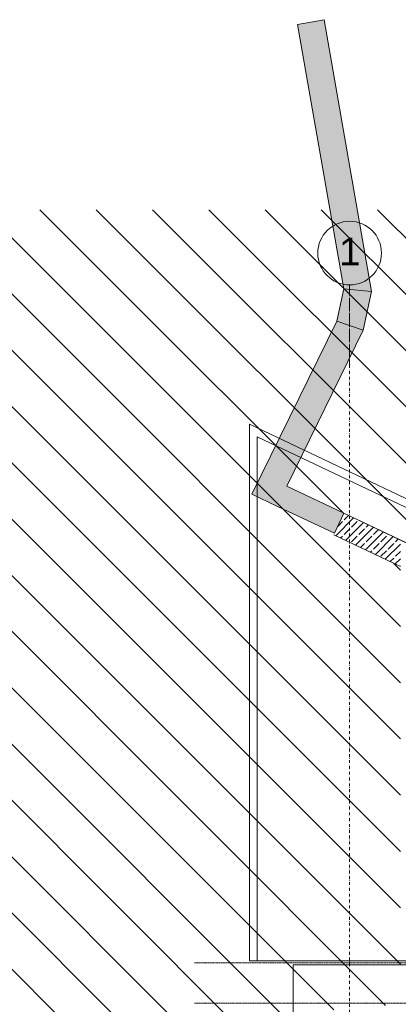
# Model space of a CAD drawing. Header units: centimetres. Extents: x -1589 to 108054, y -205274 to 31709.
# Tile 168 of 256: x 424 to 900, y 29692 to 30929. Entities that reach past the tile are written whole.
import ezdxf

# ---------------------------------------------------------------- set-up
doc = ezdxf.new("R2010")
doc.units = ezdxf.units.CM
doc.header["$LTSCALE"] = 0.01
doc.header["$MEASUREMENT"] = 0
for name, pattern in [('Kropki i Kreski', [72, 36, -18, 0, -18]), ('Przerywana podwójnie', [109.361107, 52.916665, -21.166666, 14.111111, -21.166666]), ('Wipeout_Contour', [100, 0, -100])]:
    doc.linetypes.add(name, pattern=pattern)
for name, color, linetype in [('2_stropy.ISTN', 7, 'Continuous'), ('2_stropy.K_IR', 7, 'Continuous'), ('2_ściany podporowe.K_IR', 7, 'Continuous'), ('2_ściany zewnętrzne.ISTN', 7, 'Continuous'), ('3_opisy.K_IR', 7, 'Continuous'), ('4_osie.ISTN', 7, 'Continuous'), ('5_opisy.K_IR', 7, 'Continuous')]:
    doc.layers.add(name, color=color, linetype=linetype)
doc.styles.add('GENERATED_STYLE_1', font='txt')

msp = doc.modelspace()

# ---------------------------------------------------------------- hatches: boundary and pattern name
at = {"layer": '2_ściany zewnętrzne.ISTN', "linetype": 'Continuous', "lineweight": 5}
for points in [[(866.26484, 30587.88881), (806.61021, 30929.35049), (773.11749, 30923.49918), (831.1735, 30591.18797)], [(855.77514, 30539.14749), (866.26484, 30587.88881), (831.1735, 30591.18797), (822.46286, 30550.7132)], [(759.63338, 30343.3096), (855.77514, 30539.14749), (822.46286, 30550.7132), (728.0092, 30358.31392)], [(728.0092, 30358.31392), (715.66893, 30333.17715), (759.63338, 30343.3096)], [(759.63338, 30343.3096), (715.66893, 30333.17715), (747.29311, 30318.17282)]]:
    msp.add_hatch(color=8, dxfattribs=at).paths.add_polyline_path(points)
at = {"layer": '5_opisy.K_IR', "linetype": 'Continuous', "lineweight": 5}
h = msp.add_hatch(dxfattribs=at)
h.set_pattern_fill('PZT_oznaczenia_dróg_dla__78', color=8, style=0, pattern_type=2)
h.set_pattern_definition([(315, (3e-13, 28099.415), (35.35534, 35.35534), [])])
h.paths.add_polyline_path([(-995.5427, 26250.50296), (7161.18434, 26250.50296), (7161.18434, 30690.55678), (-995.5427, 30690.55678)])
h.paths.add_polyline_path([(818.63417, 27460.4239), (818.63417, 27250.50296), (4025.67745, 27250.3437), (4010.26468, 27846.68343), (4241.74987, 27846.68343), (4241.74938, 27871.68393), (4151.3174, 28019.03017), (4151.12243, 28044.03017), (4002.47423, 28044.03017), (4002.47423, 29052.5761), (4675.54492, 29052.5761), (4675.54492, 27246.25206), (6097.99749, 27246.26206), (6097.99749, 29690.55678), (1582.3586, 29690.55678), (1582.3586, 30246.26892), (902.3586, 30246.26892), (902.3586, 29690.55678), (818.63417, 29690.55678), (818.63417, 27654.43852), (818.60814, 27654.83519), (666.2756, 27654.51476), (666.02981, 27460.70225)], flags=0)

# ---------------------------------------------------------------- linework, layer by layer
at = {"layer": '2_stropy.ISTN', "color": 8, "linetype": 'Continuous', "lineweight": 5, "flags": 128}
msp.add_lwpolyline([(767.6339, 27199.50269), (3609.63445, 27199.50269), (3609.63445, 29741.55706), (767.6339, 29741.55706)], close=True, dxfattribs=at)
msp.add_lwpolyline([(767.6339, 27199.50269), (3609.63445, 27199.50269), (3609.63445, 29741.55706), (767.6339, 29741.55706)], close=True, dxfattribs=at)
at = {"layer": '2_stropy.K_IR', "color": 8, "linetype": 'Continuous', "lineweight": 5, "flags": 128}
for points in [[(712.60534, 30420.92767), (712.60582, 29746.55633), (1632.35857, 29746.55633), (1632.35857, 30296.26891), (975.49123, 30296.26899)], [(722.60535, 30405.11839), (722.60582, 29746.55633), (1622.35857, 29746.55633), (1622.35857, 30286.26891), (973.24039, 30286.26899)]]:
    msp.add_lwpolyline(points, close=True, dxfattribs=at)
at = {"layer": '2_ściany zewnętrzne.ISTN', "color": 8, "linetype": 'Continuous', "lineweight": 5, "flags": 128}
for points in [[(806.61021, 30929.35049), (773.11749, 30923.49918)], [(806.61021, 30929.35049), (773.11749, 30923.49918)], [(773.11749, 30923.49918), (831.1735, 30591.18797)], [(773.11749, 30923.49918), (831.1735, 30591.18797)], [(866.26484, 30587.88881), (806.61021, 30929.35049)], [(866.26484, 30587.88881), (806.61021, 30929.35049)], [(831.1735, 30591.18797), (822.46286, 30550.7132)], [(831.1735, 30591.18797), (822.46286, 30550.7132)], [(831.1735, 30591.18797), (866.26484, 30587.88881)], [(831.1735, 30591.18797), (866.26484, 30587.88881)], [(855.77514, 30539.14749), (866.26484, 30587.88881)], [(855.77514, 30539.14749), (866.26484, 30587.88881)], [(822.46286, 30550.7132), (715.66893, 30333.17715)], [(822.46286, 30550.7132), (715.66893, 30333.17715)], [(822.46286, 30550.7132), (855.77514, 30539.14749)], [(822.46286, 30550.7132), (855.77514, 30539.14749)], [(759.63338, 30343.3096), (855.77514, 30539.14749)], [(759.63338, 30343.3096), (855.77514, 30539.14749)], [(715.66893, 30333.17715), (747.29311, 30318.17282)], [(715.66893, 30333.17715), (747.29311, 30318.17282)]]:
    msp.add_lwpolyline(points, dxfattribs=at)
at = {"layer": '3_opisy.K_IR', "color": 8, "linetype": 'Przerywana podwójnie', "lineweight": 5}
for points in [[(643.45885, 29744.05641), (1724.21189, 29744.05706)], [(643.45888, 29693.69983), (1724.21192, 29693.70047)]]:
    msp.add_lwpolyline(points, dxfattribs=at)
at = {"layer": '4_osie.ISTN', "color": 7, "linetype": 'Kropki i Kreski', "lineweight": 0}
msp.add_line((838.63417, 30496.05924), (838.63417, 30596.05924), dxfattribs=at)
at = {"layer": '4_osie.ISTN', "color": 7, "linetype": 'Continuous', "lineweight": 0}
msp.add_circle((838.63417, 30636.05924), 40, dxfattribs=at)
at = {"layer": '4_osie.ISTN', "color": 7, "linetype": 'Kropki i Kreski', "lineweight": 0}
msp.add_point((838.63417, 30496.05924), dxfattribs=at)
msp.add_point((838.63417, 30496.05924), dxfattribs=at)

# ---------------------------------------------------------------- texts
at = {"layer": '4_osie.ISTN', "color": 7, "lineweight": 0, "insert": (825.35367, 30638.05974), "char_height": 35, "attachment_point": 4, "style": 'GENERATED_STYLE_1'}
msp.add_mtext('\\A1;{\\pql;\\pt0;\\fArial|b0|i0|c238|p38;1}', dxfattribs=at)

# ---------------------------------------------------------------- next in the draw order: wipeouts: each hides what was drawn before it
at = {"color": 8, "linetype": 'Wipeout_Contour', "lineweight": 5, "ltscale": 9373.3221}
msp.add_wipeout([(902.3586, 30275.60461), (831.4498, 30309.23576), (818.59386, 30282.12996), (902.3586, 30242.4014)], dxfattribs=at).dxf.layer = '2_ściany podporowe.K_IR'

# ---------------------------------------------------------------- next in the draw order: hatches: boundary and pattern name
at = {"layer": '2_ściany podporowe.K_IR', "linetype": 'Continuous', "lineweight": 5}
h = msp.add_hatch(dxfattribs=at)
h.set_pattern_fill('Beton zbrojony', color=8, style=0, pattern_type=2)
h.set_pattern_definition([(45, (3e-13, 28099.415), (-9.19239, 9.19239), []), (45, (-4.596, 28104.011), (-9.19239, 9.19239), [9.75, -3.25])])
h.paths.add_polyline_path([(902.3586, 30275.60461), (831.4498, 30309.23576), (818.59386, 30282.12996), (902.3586, 30242.4014)])
at = {"layer": '2_ściany zewnętrzne.ISTN', "linetype": 'Continuous', "lineweight": 5}
msp.add_hatch(color=8, dxfattribs=at).paths.add_polyline_path([(747.29311, 30318.17282), (819.44619, 30283.93925), (831.44858, 30309.23634), (759.63338, 30343.3096)])

# ---------------------------------------------------------------- next in the draw order: linework, layer by layer
at = {"layer": '2_ściany podporowe.K_IR', "color": 8, "linetype": 'Continuous', "lineweight": 5, "flags": 128}
for points in [[(932.3586, 30261.37599), (831.4498, 30309.23576)], [(927.3579, 30263.74776), (831.4498, 30309.23576)], [(818.59386, 30282.12996), (902.3586, 30242.4014)], [(818.59386, 30282.12996), (902.3586, 30242.4014)]]:
    msp.add_lwpolyline(points, dxfattribs=at)
at = {"layer": '2_ściany zewnętrzne.ISTN', "color": 8, "linetype": 'Continuous', "lineweight": 5, "flags": 128}
for points in [[(831.44858, 30309.23634), (759.63338, 30343.3096)], [(831.44858, 30309.23634), (759.63338, 30343.3096)], [(747.29311, 30318.17282), (819.44619, 30283.93925)], [(747.29311, 30318.17282), (819.44619, 30283.93925)], [(819.44619, 30283.93925), (831.44858, 30309.23634)], [(819.44619, 30283.93925), (831.44858, 30309.23634)]]:
    msp.add_lwpolyline(points, dxfattribs=at)
at = {"layer": '4_osie.ISTN', "color": 7, "linetype": 'Kropki i Kreski', "lineweight": 0, "ltscale": 10}
msp.add_line((838.63417, 26776.04981), (838.63417, 30496.05924), dxfattribs=at)

doc.saveas('drawing.dxf')
